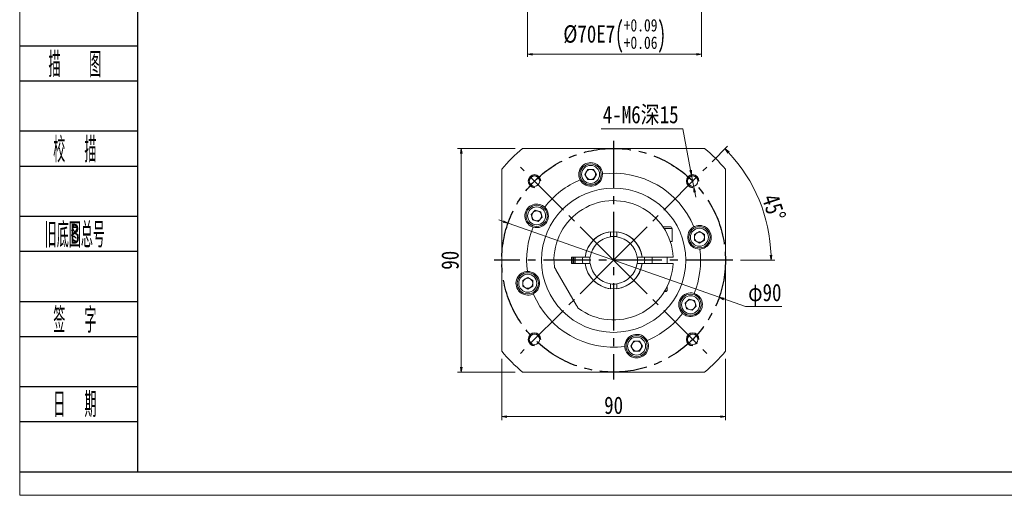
# Model space of a CAD drawing. Header units: millimetres. Extents: x -15 to 785, y -12 to 551.
# Tile 1 of 8: x -11 to 385, y -12 to 179. Entities that reach past the tile are written whole.
import ezdxf
from ezdxf.enums import TextEntityAlignment as Align

# ---------------------------------------------------------------- set-up
doc = ezdxf.new("R2010")
doc.units = ezdxf.units.MM
doc.linetypes.add('CENTER2', pattern=[28.575, 19.05, -3.175, 3.175, -3.175])
for name, color, linetype in [('2细线层', 4, 'Continuous'), ('3中心线层', 1, 'CENTER2'), ('6文字层', 3, 'Continuous')]:
    doc.layers.add(name, color=color, linetype=linetype)
doc.layers.add('图框_外框线', color=7, linetype='Continuous', lineweight=18)
doc.layers.add('尺寸线层', color=3, linetype='Continuous', lineweight=18)
doc.styles.add('PC_TEXTSTYLE', font='ISOCP.SHX', dxfattribs={"width": 0.707, "bigfont": 'GBCBIG.SHX'})
doc.styles.get("Standard").update_dxf_attribs({"font": 'SimSun.ttf'})
doc.styles.add('宋体', font='SimSun.ttf', dxfattribs={"width": 0.8})
doc.dimstyles.new('A水平标注$0', dxfattribs={"dimtxt": 3.5, "dimasz": 2, "dimexe": 1.5, "dimexo": 3, "dimgap": 1.1, "dimtad": 1, "dimtoh": 1, "dimdec": 4, "dimdsep": 46, "dimtxsty": '宋体', "dimblk": 'OPEN', "dimcen": 3, "dimclrd": 3, "dimclre": 3, "dimclrt": 6, "dimadec": 0, "dimazin": 0, "dimtm": 1e-09, "dimtfac": 1, "dimtdec": 4, "dimtix": 1, "dimtmove": 0, "dimatfit": 3, "dimldrblk": 'OPEN', "dimfxl": 0, "dimlwd": 13, "dimlwe": 13, "dimarcsym": 0})
doc.dimstyles.new('D直径标注φ25', dxfattribs={"dimtxt": 3.5, "dimasz": 2, "dimexe": 1, "dimexo": 3, "dimtad": 1, "dimtoh": 1, "dimdec": 1, "dimdsep": 46, "dimtxsty": '宋体', "dimblk": 'OPEN', "dimcen": 3, "dimclrd": 3, "dimclre": 3, "dimclrt": 130, "dimadec": 0, "dimazin": 0, "dimtm": 1e-09, "dimtfac": 1, "dimtdec": 1, "dimtmove": 0, "dimatfit": 0, "dimldrblk": 'OPEN', "dimfxl": 0, "dimlwd": 13, "dimlwe": 13, "dimarcsym": 0})
doc.dimstyles.new('螺孔(M8-7H)', dxfattribs={"dimtxt": 3.5, "dimasz": 2, "dimexe": 1.25, "dimexo": 3, "dimtad": 1, "dimtoh": 1, "dimdec": 4, "dimdsep": 46, "dimtxsty": '宋体', "dimblk": 'OPEN', "dimcen": 3, "dimclrd": 3, "dimclre": 3, "dimclrt": 2, "dimadec": 0, "dimazin": 0, "dimtm": 1e-09, "dimtfac": 1, "dimtdec": 4, "dimtmove": 0, "dimatfit": 3, "dimldrblk": 'OPEN', "dimfxl": 0, "dimlwd": 9, "dimlwe": 9, "dimarcsym": 0})

# ---------------------------------------------------------------- blocks, each defined once
blk = doc.blocks.new('_Open')
at = {"color": 0, "linetype": 'ByBlock', "lineweight": -2}
for p, q in [((-1, 0.17), (0, 0)), ((-1, -0.17), (0, 0)), ((0, 0), (-1, 0))]:
    blk.add_line(p, q, dxfattribs=at)
blk = doc.blocks.new('*D38')
at = {"color": 3, "lineweight": 9, "transparency": 16777216}
for p, q in [((222.46, 135.13), (255.21, 135.13)), ((255.21, 135.13), (258.41, 118.44)), ((259.72, 111.56), (258.78, 116.47)), ((260.1, 109.6), (260.47, 107.63))]:
    blk.add_line(p, q, dxfattribs=at)
at = {"layer": 'Defpoints', "color": 0, "transparency": 16777216}
for p in [(258.78, 116.47), (259.72, 111.56)]:
    blk.add_point(p, dxfattribs=at)
at = {"color": 3, "lineweight": 9, "transparency": 16777216, "xscale": 2, "yscale": 2, "zscale": 2}
for p, rotation in [((258.78, 116.47), 280.8332971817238), ((259.72, 111.56), 100.8332971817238)]:
    blk.add_blockref('_Open', p, dxfattribs=dict(at, rotation=rotation))
at = {"color": 2, "transparency": 16777216, "insert": (238.33, 140.46), "char_height": 7, "attachment_point": 5, "style": '宋体'}
blk.add_mtext('4-M6深15{}', dxfattribs=at)
blk = doc.blocks.new('*D39')
at = {"layer": 'Defpoints', "color": 0, "transparency": 16777216}
for p in [(182.43, 45.61), (272.43, 45.61), (182.43, 19.33)]:
    blk.add_point(p, dxfattribs=at)
at = {"layer": '尺寸线层', "color": 3, "lineweight": 13, "transparency": 16777216}
for p, q in [((182.43, 42.61), (182.43, 17.83)), ((272.43, 42.61), (272.43, 17.83)), ((270.43, 19.33), (184.43, 19.33))]:
    blk.add_line(p, q, dxfattribs=at)
at = {"layer": '尺寸线层', "color": 3, "lineweight": 13, "transparency": 16777216, "xscale": 2, "yscale": 2, "zscale": 2, "rotation": 180}
blk.add_blockref('_Open', (182.43, 19.33), dxfattribs=at)
at = {"layer": '尺寸线层', "color": 3, "lineweight": 13, "transparency": 16777216, "xscale": 2, "yscale": 2, "zscale": 2}
blk.add_blockref('_Open', (272.43, 19.33), dxfattribs=at)
at = {"layer": '尺寸线层', "color": 6, "transparency": 16777216, "insert": (227.43, 23.83), "char_height": 7, "attachment_point": 5, "style": '宋体'}
blk.add_mtext('90', dxfattribs=at)
blk = doc.blocks.new('*D40')
at = {"layer": 'Defpoints', "color": 0, "transparency": 16777216}
for p in [(264.91, 119.68), (282.3, 113.88), (179.43, 82.2), (227.43, 82.2), (275.43, 82.2)]:
    blk.add_point(p, dxfattribs=at)
at = {"layer": '尺寸线层', "color": 3, "lineweight": 13, "transparency": 16777216}
for p, q in [((267.03, 121.8), (273.3, 128.06)), ((278.43, 82.2), (292.29, 82.2))]:
    blk.add_line(p, q, dxfattribs=at)
blk.add_arc((227.43, 82.2), 63.36, 1.8086, 43.1914, dxfattribs=at)
at = {"layer": '尺寸线层', "color": 3, "lineweight": 13, "transparency": 16777216, "xscale": 2, "yscale": 2, "zscale": 2}
for p, rotation in [((272.24, 127), 134.0956853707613), ((290.79, 82.2), 270.9043146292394)]:
    blk.add_blockref('_Open', p, dxfattribs=dict(at, rotation=rotation))
at = {"layer": '尺寸线层', "color": 6, "transparency": 16777216, "insert": (291.89, 103.41), "char_height": 7, "attachment_point": 5, "rotation": 288.2187, "style": '宋体', "bg_fill": 3, "box_fill_scale": 1.1, "bg_fill_color": 256, "bg_fill_true_color": 13158600, "bg_fill_transparency": 0}
blk.add_mtext('45°', dxfattribs=at)
blk = doc.blocks.new('*D41')
at = {"layer": 'Defpoints', "color": 0, "transparency": 16777216}
for p in [(166.16, 127.2), (190.84, 127.2), (190.84, 37.2)]:
    blk.add_point(p, dxfattribs=at)
at = {"layer": '尺寸线层', "color": 3, "lineweight": 13, "transparency": 16777216}
for p, q in [((187.84, 127.2), (164.66, 127.2)), ((166.16, 39.2), (166.16, 125.2)), ((187.84, 37.2), (164.66, 37.2))]:
    blk.add_line(p, q, dxfattribs=at)
at = {"layer": '尺寸线层', "color": 3, "lineweight": 13, "transparency": 16777216, "xscale": 2, "yscale": 2, "zscale": 2}
for p, rotation in [((166.16, 127.2), 90), ((166.16, 37.2), 270)]:
    blk.add_blockref('_Open', p, dxfattribs=dict(at, rotation=rotation))
at = {"layer": '尺寸线层', "color": 6, "transparency": 16777216, "insert": (161.66, 82.2), "char_height": 7, "attachment_point": 5, "rotation": 90, "style": '宋体'}
blk.add_mtext('90', dxfattribs=at)
blk = doc.blocks.new('*D42')
at = {"layer": 'Defpoints', "color": 0, "transparency": 16777216}
for p in [(184.96, 97.08), (269.9, 67.32)]:
    blk.add_point(p, dxfattribs=at)
at = {"layer": '尺寸线层', "color": 3, "lineweight": 13, "transparency": 16777216}
for p, q in [((183.08, 97.74), (181.19, 98.4)), ((184.96, 97.08), (269.9, 67.32)), ((271.79, 66.66), (280.42, 63.63)), ((280.42, 63.63), (295.09, 63.63))]:
    blk.add_line(p, q, dxfattribs=at)
at = {"layer": '尺寸线层', "color": 3, "lineweight": 13, "transparency": 16777216, "xscale": 2, "yscale": 2, "zscale": 2}
for p, rotation in [((184.96, 97.08), 340.6907844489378), ((269.9, 67.32), 160.6907844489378)]:
    blk.add_blockref('_Open', p, dxfattribs=dict(at, rotation=rotation))
at = {"layer": '尺寸线层', "color": 130, "transparency": 16777216, "insert": (288.26, 68.29), "char_height": 7, "attachment_point": 5, "style": '宋体'}
blk.add_mtext('φ90', dxfattribs=at)
blk = doc.blocks.new('*D43')
at = {"color": 3, "lineweight": 13, "transparency": 16777216}
for p, q in [((192.84, 206.29), (192.84, 164.05)), ((262.84, 206.29), (262.84, 164.05)), ((194.84, 165.05), (260.84, 165.05))]:
    blk.add_line(p, q, dxfattribs=at)
at = {"layer": 'Defpoints', "color": 0, "transparency": 16777216}
for p in [(192.84, 209.29), (262.84, 209.29), (262.84, 165.05)]:
    blk.add_point(p, dxfattribs=at)
at = {"color": 3, "lineweight": 13, "transparency": 16777216, "xscale": 2, "yscale": 2, "zscale": 2, "rotation": 180}
blk.add_blockref('_Open', (192.84, 165.05), dxfattribs=at)
at = {"color": 3, "lineweight": 13, "transparency": 16777216, "xscale": 2, "yscale": 2, "zscale": 2}
blk.add_blockref('_Open', (262.84, 165.05), dxfattribs=at)
at = {"color": 130, "transparency": 16777216, "insert": (227.84, 172.41), "char_height": 7, "attachment_point": 5, "style": '宋体'}
blk.add_mtext('{\\A1;{%%c70}{}{E7\\H0.7143x;{\\H2x;\\W0.5;(}\\S+0.09^ +0.06;{\\H2x;\\W0.5;)}}}', dxfattribs=at)

msp = doc.modelspace()

# ---------------------------------------------------------------- linework, layer by layer
at = {"color": 7, "linetype": 'Continuous', "lineweight": 15}
for p, q in [((264.02446, 127.19784), (190.83977, 127.19784)), ((182.43211, 118.79019), (182.43211, 45.60549)), ((217.02463, 118.72969), (215.86993, 116.72969)), ((215.86993, 116.72969), (217.02463, 114.72969)), ((219.33403, 118.72969), (217.02463, 118.72969)), ((220.48873, 116.72969), (219.33403, 118.72969)), ((219.33403, 114.72969), (220.48873, 116.72969)), ((272.43211, 45.60549), (272.43211, 118.79019)), ((217.02463, 114.72969), (219.33403, 114.72969)), ((195.87399, 102.30355), (194.241, 100.67056)), ((194.241, 100.67056), (194.83871, 98.43985)), ((198.1047, 101.70584), (195.87399, 102.30355)), ((197.06942, 97.84213), (198.70242, 99.47513)), ((198.70242, 99.47513), (198.1047, 101.70584)), ((194.83871, 98.43985), (197.06942, 97.84213)), ((247.27525, 95.69784), (250.18211, 95.69784)), ((226.18211, 92.19737), (226.18211, 93.12659)), ((228.68211, 93.12659), (228.68211, 92.19737)), ((247.76528, 94.94784), (250.93211, 94.94784)), ((261.96396, 93.76003), (259.96396, 92.60533)), ((259.96396, 92.60533), (259.96396, 90.29592)), ((263.96396, 92.60533), (261.96396, 93.76003)), ((263.96396, 90.29592), (263.96396, 92.60533)), ((250.23014, 89.69784), (250.93211, 89.69784)), ((259.96396, 90.29592), (261.96396, 89.14122)), ((261.96396, 89.14122), (263.96396, 90.29592)), ((210.43211, 80.94784), (210.43211, 83.44784)), ((210.43211, 83.44784), (215.4974, 83.44784)), ((216.50337, 83.44784), (217.43259, 83.44784)), ((237.43164, 83.44784), (238.36086, 83.44784)), ((239.36683, 83.44784), (250.89885, 83.44784)), ((242.88163, 83.44784), (242.93211, 82.19784)), ((215.4974, 80.94784), (210.43211, 80.94784)), ((217.43259, 80.94784), (216.50337, 80.94784)), ((238.36086, 80.94784), (237.43164, 80.94784)), ((250.89885, 80.94784), (239.36683, 80.94784)), ((242.93211, 82.19784), (242.88163, 80.94784)), ((212.51023, 64.0433), (204.24888, 78.35239)), ((192.90027, 75.25446), (190.90027, 74.09976)), ((190.90027, 74.09976), (190.90027, 71.79036)), ((190.90027, 71.79036), (192.90027, 70.63566)), ((194.90027, 74.09976), (192.90027, 75.25446)), ((192.90027, 70.63566), (194.90027, 71.79036)), ((194.90027, 71.79036), (194.90027, 74.09976)), ((226.18211, 71.2691), (226.18211, 72.19832)), ((228.68211, 72.19832), (228.68211, 71.2691)), ((247.91992, 69.69784), (248.68211, 69.69784)), ((248.93211, 69.94784), (248.07037, 69.94784)), ((257.79481, 66.55355), (256.16181, 64.92056)), ((256.16181, 64.92056), (256.75953, 62.68985)), ((260.02552, 65.95584), (257.79481, 66.55355)), ((258.99024, 62.09213), (260.62323, 63.72513)), ((260.62323, 63.72513), (260.02552, 65.95584)), ((256.75953, 62.68985), (258.99024, 62.09213)), ((235.53019, 49.666), (234.37549, 47.666)), ((234.37549, 47.666), (235.53019, 45.666)), ((237.8396, 49.666), (235.53019, 49.666)), ((238.9943, 47.666), (237.8396, 49.666)), ((237.8396, 45.666), (238.9943, 47.666)), ((235.53019, 45.666), (237.8396, 45.666)), ((190.83977, 37.19784), (264.02446, 37.19784))]:
    msp.add_line(p, q, dxfattribs=at)
at = {"color": 7, "linetype": 'Continuous', "lineweight": 15, "flags": 128}
msp.add_lwpolyline([(211.9826, 80.94784), (211.93211, 82.19784), (211.9826, 83.44784)], dxfattribs=at)
at = {"color": 7, "linetype": 'Continuous', "lineweight": 15}
for centre, radius in [((218.17933, 116.72969), 4.25), ((218.17933, 116.72969), 3.625), ((195.61231, 114.01765), 2.1), ((259.25192, 114.01765), 2.1), ((227.43211, 82.19784), 29), ((196.47171, 100.07284), 4.25), ((196.47171, 100.07284), 3.625), ((261.96396, 91.45062), 4.25), ((261.96396, 91.45062), 3.625), ((192.90027, 72.94506), 4.25), ((192.90027, 72.94506), 3.625), ((258.39252, 64.32284), 4.25), ((258.39252, 64.32284), 3.625), ((195.61231, 50.37804), 2.1), ((236.68489, 47.666), 4.25), ((259.25192, 50.37804), 2.1), ((236.68489, 47.666), 3.625)]:
    msp.add_circle(centre, radius, dxfattribs=at)
for centre, radius, start, end in [((227.43211, 82.19784), 58, 129.1167438, 140.8832562), ((227.43211, 82.19784), 58, 39.1167438, 50.8832562), ((218.17933, 116.72969), 4.75, 6.9662099, 203.0337901), ((218.17933, 116.72969), 4.75, 207.8660249, 2.1339751), ((218.17933, 116.72969), 2, 150, 210), ((218.17933, 116.72969), 2, 90, 150), ((218.17933, 116.72969), 2, 210, 270), ((218.17933, 116.72969), 2, 30, 90), ((218.17933, 116.72969), 2, 270, 330), ((218.17933, 116.72969), 2, 330, 30), ((227.43211, 82.19784), 35, 22.6029232, 97.3970768), ((227.43211, 82.19784), 35, 112.6029232, 142.3970768), ((196.47171, 100.07284), 4.75, 51.9662099, 248.0337901), ((196.47171, 100.07284), 4.75, 252.8660249, 47.1339751), ((227.43211, 82.19784), 24, 2.985506, 186.4435357), ((196.47171, 100.07284), 2, 135, 195), ((196.47171, 100.07284), 2, 195, 255), ((196.47171, 100.07284), 2, 75, 135), ((196.47171, 100.07284), 2, 15, 75), ((196.47171, 100.07284), 2, 315, 15), ((227.43211, 82.19784), 35, 157.6029232, 187.3970768), ((196.47171, 100.07284), 2, 255, 315), ((250.18211, 94.94784), 0.75, 0, 90), ((261.96396, 91.45062), 4.75, 117.8660249, 272.1339751), ((261.96396, 91.45062), 4.75, 276.9662099, 113.0337901), ((227.43211, 82.19784), 11.5, 6.2401311, 173.7598689), ((227.43211, 82.19784), 11.5, 96.2401311, 173.7598689), ((227.43211, 82.19784), 9.5, 97.5608432, 172.4391568), ((227.43211, 82.19784), 9.6, 82.5183687, 97.4816313), ((227.43211, 82.19784), 11.5, 6.2401311, 83.7598689), ((227.43211, 82.19784), 9.5, 7.5608432, 82.4391568), ((261.96396, 91.45062), 2, 120, 180), ((261.96396, 91.45062), 2, 180, 240), ((261.96396, 91.45062), 2, 60, 120), ((261.96396, 91.45062), 2, 0, 60), ((261.96396, 91.45062), 2, 300, 0), ((261.96396, 91.45062), 2, 240, 300), ((227.43211, 82.19784), 17, 175.7832695, 184.2167305), ((227.43211, 82.19784), 16.4, 175.6287042, 184.3712958), ((227.43211, 82.19784), 16, 175.5192012, 184.4807988), ((227.43211, 82.19784), 12.5, 174.2608295, 185.7391705), ((227.43211, 82.19784), 9.6, 172.5183687, 187.4816313), ((227.43211, 82.19784), 9.6, 352.5183687, 7.4816313), ((227.43211, 82.19784), 12.5, 354.2608295, 5.7391705), ((227.43211, 82.19784), 35, 337.6029232, 7.3970768), ((227.43211, 82.19784), 24, 233.5564643, 357.014494), ((227.43211, 82.19784), 11.5, 186.2401311, 353.7598689), ((227.43211, 82.19784), 11.5, 186.2401311, 263.7598689), ((227.43211, 82.19784), 9.5, 187.5608432, 262.4391568), ((227.43211, 82.19784), 9.5, 277.5608432, 352.4391568), ((227.43211, 82.19784), 11.5, 276.2401311, 353.7598689), ((192.90027, 72.94506), 4.75, 96.9662099, 293.0337901), ((192.90027, 72.94506), 4.75, 297.8660249, 92.1339751), ((192.90027, 72.94506), 2, 120, 180), ((192.90027, 72.94506), 2, 180, 240), ((192.90027, 72.94506), 2, 60, 120), ((192.90027, 72.94506), 2, 0, 60), ((192.90027, 72.94506), 2, 300, 0), ((227.43211, 82.19784), 9.6, 262.5183687, 277.4816313), ((192.90027, 72.94506), 2, 240, 300), ((227.43211, 82.19784), 35, 202.6029232, 277.3970768), ((258.39252, 64.32284), 4.75, 72.8660249, 227.1339751), ((258.39252, 64.32284), 4.75, 231.9662099, 68.0337901), ((258.39252, 64.32284), 2, 135, 195), ((258.39252, 64.32284), 2, 195, 255), ((258.39252, 64.32284), 2, 75, 135), ((258.39252, 64.32284), 2, 15, 75), ((258.39252, 64.32284), 2, 315, 15), ((227.43211, 82.19784), 35, 292.6029232, 322.3970768), ((258.39252, 64.32284), 2, 255, 315), ((236.68489, 47.666), 4.75, 27.8660249, 182.1339751), ((236.68489, 47.666), 4.75, 186.9662099, 23.0337901), ((236.68489, 47.666), 2, 150, 210), ((236.68489, 47.666), 2, 90, 150), ((236.68489, 47.666), 2, 30, 90), ((236.68489, 47.666), 2, 330, 30), ((227.43211, 82.19784), 58, 219.1167438, 230.8832562), ((236.68489, 47.666), 2, 210, 270), ((236.68489, 47.666), 2, 270, 330), ((227.43211, 82.19784), 58, 309.1167438, 320.8832562)]:
    msp.add_arc(centre, radius, start, end, dxfattribs=at)
for points in [[(213.98013, 114.50951), (213.80803, 114.87114)], [(222.89427, 117.30579), (222.92604, 116.90656)], [(199.3983, 103.81417), (199.70307, 103.55434)], [(195.07232, 95.53366), (194.69492, 95.66767)], [(259.74379, 95.64983), (260.10541, 95.82193)], [(226.18211, 93.12659), (226.18211, 93.62971)], [(228.68211, 93.62971), (228.68211, 93.12659)], [(250.93211, 94.94784), (250.93211, 89.69784)], [(215.4974, 83.44784), (216.00025, 83.44784)], [(216.00025, 83.44784), (216.50337, 83.44784)], [(238.36086, 83.44784), (238.86398, 83.44784)], [(238.86398, 83.44784), (239.36683, 83.44784)], [(242.93211, 80.94784), (242.93211, 83.44784)], [(248.93211, 83.44784), (248.93211, 80.94784)], [(250.89885, 83.44784), (251.39954, 83.44784)], [(262.54006, 86.73569), (262.14083, 86.70392)], [(203.58372, 79.50447), (204.24888, 78.35239)], [(216.00025, 80.94784), (215.4974, 80.94784)], [(216.50337, 80.94784), (216.00025, 80.94784)], [(238.86398, 80.94784), (238.36086, 80.94784)], [(239.36683, 80.94784), (238.86398, 80.94784)], [(251.39954, 80.94784), (250.89885, 80.94784)], [(192.32417, 77.66), (192.72339, 77.69177)], [(248.93211, 71.53248), (248.93211, 69.94784)], [(195.12044, 68.74586), (194.75882, 68.57376)], [(226.18211, 70.76598), (226.18211, 71.2691)], [(228.68211, 71.2691), (228.68211, 70.76598)], [(248.93211, 69.94784), (248.68211, 69.69784)], [(259.79191, 68.86203), (260.16931, 68.72802)], [(212.51023, 64.0433), (213.17539, 62.89122)], [(255.46592, 60.58152), (255.16116, 60.84135)], [(240.8841, 49.88617), (241.0562, 49.52455)], [(231.96996, 47.0899), (231.93819, 47.48912)]]:
    msp.add_open_spline(points, degree=1, dxfattribs=at)
for points, knots in [([(226.18211, 92.19737), (226.18211, 92.05437), (226.18211, 91.86038), (226.18211, 91.66627), (226.18211, 91.61525)], [0, 0, 0, 0, 0.7371220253, 1, 1, 1, 1]), ([(228.68211, 91.61525), (228.68211, 91.66627), (228.68211, 91.86038), (228.68211, 92.05437), (228.68211, 92.19737)], [0, 0, 0, 0, 0.2628779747, 1, 1, 1, 1]), ([(218.01471, 83.44784), (217.96368, 83.44784), (217.76958, 83.44784), (217.57559, 83.44784), (217.43259, 83.44784)], [0, 0, 0, 0, 0.2628779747, 1, 1, 1, 1]), ([(237.43164, 83.44784), (237.28864, 83.44784), (237.09465, 83.44784), (236.90054, 83.44784), (236.84952, 83.44784)], [0, 0, 0, 0, 0.7371220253, 1, 1, 1, 1]), ([(217.43259, 80.94784), (217.57559, 80.94784), (217.76958, 80.94784), (217.96368, 80.94784), (218.01471, 80.94784)], [0, 0, 0, 0, 0.7371220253, 1, 1, 1, 1]), ([(236.84952, 80.94784), (236.90054, 80.94784), (237.09465, 80.94784), (237.28864, 80.94784), (237.43164, 80.94784)], [0, 0, 0, 0, 0.2628779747, 1, 1, 1, 1]), ([(226.18211, 72.78044), (226.18211, 72.72941), (226.18211, 72.53531), (226.18211, 72.34132), (226.18211, 72.19832)], [0, 0, 0, 0, 0.2628779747, 1, 1, 1, 1]), ([(228.68211, 72.19832), (228.68211, 72.34132), (228.68211, 72.53531), (228.68211, 72.72941), (228.68211, 72.78044)], [0, 0, 0, 0, 0.7371220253, 1, 1, 1, 1])]:
    msp.add_open_spline(points, degree=3, knots=knots, dxfattribs=at)
at = {"layer": '2细线层'}
for p, q in [((-11.30611, 168.47318), (35.88861, 168.47318)), ((-11.30611, 154.3621), (35.88861, 154.3621)), ((-11.30611, 134.20341), (35.88861, 134.20341)), ((-11.30611, 120.09233), (35.88861, 120.09233)), ((-11.30611, 99.93364), (35.88861, 99.93364)), ((-11.30611, 85.82255), (35.88861, 85.82255)), ((-11.30611, 65.66386), (35.88861, 65.66386)), ((-11.30611, 51.55278), (35.88861, 51.55278)), ((-11.30611, 31.39409), (35.88861, 31.39409)), ((-11.30611, 17.28301), (35.88861, 17.28301)), ((-11.30611, -2.87568), (35.88861, -2.87568))]:
    msp.add_line(p, q, dxfattribs=at)
for centre in [(195.61231, 114.01765), (259.25192, 114.01765), (195.61231, 50.37804), (259.25192, 50.37804)]:
    msp.add_arc(centre, 2.5, 0, 270, dxfattribs=at)
at = {"layer": '3中心线层'}
for p, q in [((227.43211, 130.19784), (227.43211, 34.19784)), ((227.43211, 82.19784), (189.95375, 119.6762)), ((227.43211, 82.19784), (264.91047, 119.6762)), ((275.43211, 82.19784), (179.43211, 82.19784)), ((227.43211, 82.19784), (189.95375, 44.71948)), ((227.43211, 82.19784), (264.91047, 44.71948))]:
    msp.add_line(p, q, dxfattribs=at)
msp.add_circle((227.43211, 82.19784), 45, dxfattribs=at)
at = {"layer": '图框_外框线', "color": 3}
msp.add_lwpolyline([(-11.49402, -12.35221), (784.53419, -12.35221), (784.53419, 550.55345), (-11.49402, 550.55345)], close=True, dxfattribs=at)
msp.add_lwpolyline([(-11.49402, -12.35221), (784.53419, -12.35221), (784.53419, 550.55345), (-11.49402, 550.55345)], close=True, dxfattribs=at)
at = {"layer": '图框_外框线', "color": 3, "lineweight": 25}
msp.add_lwpolyline([(35.88861, -2.87568), (775.05766, -2.87568), (775.05766, 541.07692), (35.88861, 541.07692)], close=True, dxfattribs=at)
msp.add_lwpolyline([(35.88861, -2.87568), (775.05766, -2.87568), (775.05766, 541.07692), (35.88861, 541.07692)], close=True, dxfattribs=at)

# ---------------------------------------------------------------- texts
at = {"layer": '6文字层', "color": 3, "style": 'PC_TEXTSTYLE'}
for s, width, p in [('描   图', 0.6667, (10.69025, 161.41764)), ('校  描', 0.667, (10.69025, 127.14787)), ('旧底图总号', 0.667, (10.69025, 92.8781)), ('签  字', 0.667, (10.69025, 58.60832)), ('日  期', 0.667, (10.70282, 24.53975))]:
    msp.add_text(s, height=10.079345, dxfattribs=dict(at, width=width)).set_placement(p, align=Align.MIDDLE)
at = {"layer": '6文字层', "width": 0.707}
msp.add_text('B', height=8.06348, dxfattribs=at).set_placement((10.69025, 92.8781), align=Align.MIDDLE)

# ---------------------------------------------------------------- dimensions: what is measured, and where the dimension line sits
dim = msp.add_linear_dim(base=(262.83624, 165.04564), p1=(192.83624, 209.29356), p2=(262.83624, 209.29356), text='{\\A1;{%%c<>}{}{E7\\H0.7143x;{\\H2x;\\W0.5;(}\\S+0.09^ +0.06;{\\H2x;\\W0.5;)}}}', dimstyle='D直径标注φ25', override={"dimtxt": 7, "dimgap": 1, "dimpost": '<>', "dimtp": 0.09, "dimtm": -0.06, "dimtdec": 2, "dimtvp": 0.1, "dimtfill": 0})
dim.commit()
dim.dimension.update_dxf_attribs({"geometry": '*D43', "text_midpoint": (227.83624, 165.04564), "dimtype": 160})
dim = msp.add_diameter_dim_2p(p1=(259.7218, 111.5622), p2=(258.78204, 116.47309), text='4-M6深15{}', dimstyle='螺孔(M8-7H)', override={"dimtxt": 7, "dimgap": 1, "dimpost": '<>', "dimcen": 0, "dimtvp": 0.1, "dimtfill": 0})
dim.commit()
dim.dimension.update_dxf_attribs({"geometry": '*D38', "text_midpoint": (238.33385, 135.13448), "dimtype": 163})
at = {"layer": '尺寸线层'}
dim = msp.add_linear_dim(base=(182.43211, 19.33462), p1=(272.43211, 45.60549), p2=(182.43211, 45.60549), angle=180, dimstyle='A水平标注$0', override={"dimtxt": 7, "dimgap": 1, "dimdec": 1, "dimpost": '<>', "dimtvp": 0.1, "dimtfill": 0}, dxfattribs=at)
dim.commit()
dim.dimension.update_dxf_attribs({"geometry": '*D39', "text_midpoint": (227.43211, 19.33462), "dimtype": 160})

# ---------------------------------------------------------------- next in the draw order: dimensions: what is measured, and where the dimension line sits
dim = msp.add_angular_dim_2l(base=(282.30423, 113.87828), line1=((275.43211, 82.19784), (179.43211, 82.19784)), line2=((227.43211, 82.19784), (264.91047, 119.6762)), dimstyle='A水平标注$0', override={"dimtxt": 7, "dimgap": 1, "dimdec": 1, "dimpost": '<>', "dimtvp": 0.1}, dxfattribs=at)
dim.commit()
dim.dimension.update_dxf_attribs({"geometry": '*D40', "text_midpoint": (287.61671, 102.00727), "dimtype": 162})

# ---------------------------------------------------------------- next in the draw order: dimensions: what is measured, and where the dimension line sits
dim = msp.add_linear_dim(base=(166.1567, 127.19784), p1=(190.83977, 37.19784), p2=(190.83977, 127.19784), angle=90, dimstyle='A水平标注$0', override={"dimtxt": 7, "dimgap": 1, "dimdec": 1, "dimpost": '<>', "dimblk": 'Open', "dimtvp": 0.1, "dimtfill": 0, "dimtfillclr": 256}, dxfattribs=at)
dim.commit()
dim.dimension.update_dxf_attribs({"geometry": '*D41', "text_midpoint": (166.1567, 82.19784), "dimtype": 160})
dim = msp.add_diameter_dim_2p(p1=(184.96346, 97.07782), p2=(269.90076, 67.31787), dimstyle='D直径标注φ25', override={"dimtxt": 7, "dimgap": 1, "dimpost": 'φ<>', "dimtp": 0.021, "dimtm": 0, "dimtdec": 3, "dimtfill": 0}, dxfattribs=at)
dim.commit()
dim.dimension.update_dxf_attribs({"geometry": '*D42', "text_midpoint": (288.25679, 63.63182), "dimtype": 163})

doc.saveas('drawing.dxf')
